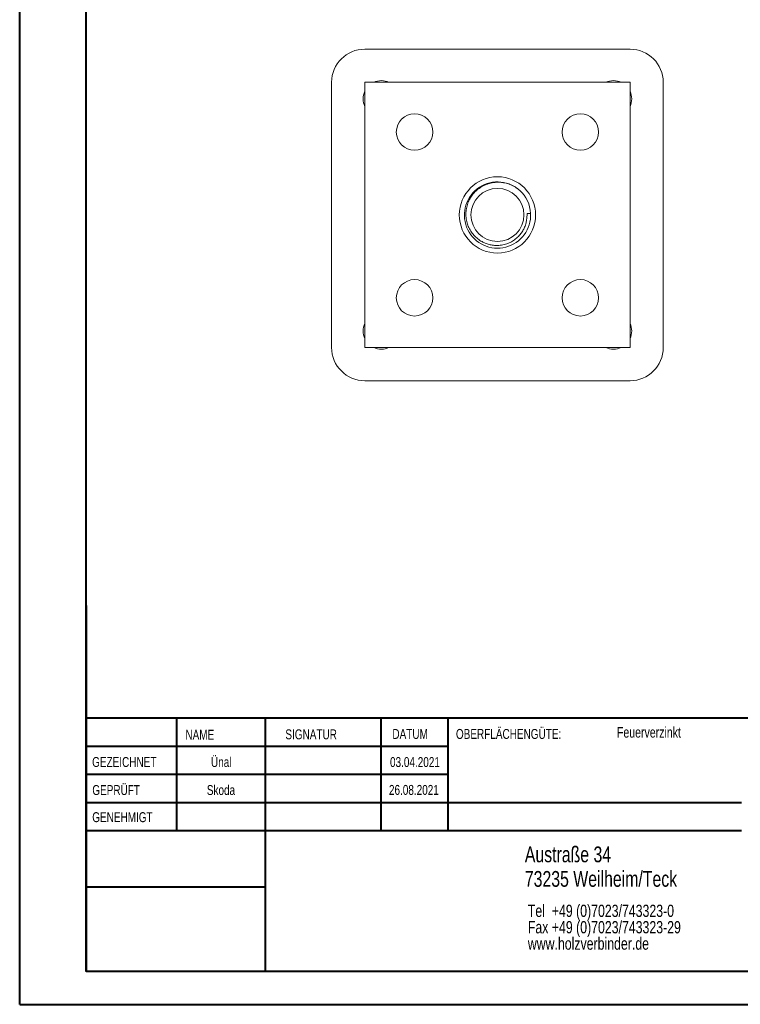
# Model space of a CAD drawing. Header units: millimetres. Extents: x 0 to 210, y 0 to 297.
# Tile 1 of 15: x 0 to 109, y 0 to 149. Entities that reach past the tile are written whole.
import ezdxf

# ---------------------------------------------------------------- set-up
doc = ezdxf.new("R2010")
doc.units = ezdxf.units.MM
doc.layers.add('FORMAT', color=7, linetype='Continuous')
doc.styles.add('SLDTEXTSTYLE0', font='TXT', dxfattribs={"width": 0.75})

# ---------------------------------------------------------------- blocks, each defined once
blk = doc.blocks.new('SW_NOTE_0')
at = {"color": 0, "linetype": 'Continuous', "lineweight": 0, "char_height": 1.8521, "attachment_point": 1, "style": 'SLDTEXTSTYLE0'}
for s, insert in [('Tel  +49 (0)7023/743323-0', (0, 2.39)), ('Fax +49 (0)7023/743323-29', (0, -0.08)), ('www.holzverbinder.de', (0, -2.55))]:
    blk.add_mtext(s, dxfattribs=dict(at, insert=insert))

msp = doc.modelspace()

# ---------------------------------------------------------------- linework, layer by layer
at = {"color": 7, "linetype": 'Continuous', "lineweight": 40}
for p, q in [((0.08, 0.21), (0.08, 297.21)), ((10.08, 5.21), (10.08, 292.21)), ((10.11, 60.37), (10.11, 5.12)), ((205.08, 43.37), (10.11, 43.37)), ((23.71, 43.37), (23.71, 26.37)), ((37.1, 43.37), (37.1, 5.12)), ((54.51, 43.37), (54.51, 26.37)), ((64.71, 26.37), (64.71, 43.37)), ((64.71, 39.1), (10.11, 39.1)), ((64.71, 34.87), (10.11, 34.87)), ((108.91, 30.62), (10.11, 30.62)), ((108.91, 26.37), (10.11, 26.37)), ((37.1, 17.87), (10.11, 17.87)), ((10.11, 13.71), (10.08, 13.71)), ((10.11, 9.46), (10.08, 9.46)), ((10.08, 5.21), (205.08, 5.21)), ((0.08, 0.21), (210.08, 0.21))]:
    msp.add_line(p, q, dxfattribs=at)
at = {"color": 7, "linetype": 'Continuous', "lineweight": 15}
for p, q in [((92.12, 144.27), (52.12, 144.27)), ((47.12, 139.27), (47.12, 99.27)), ((92.12, 139.27), (52.12, 139.27)), ((52.12, 139.27), (52.12, 99.27)), ((92.12, 99.27), (92.12, 139.27)), ((97.12, 99.27), (97.12, 139.27)), ((52.12, 99.27), (92.12, 99.27)), ((52.12, 94.27), (92.12, 94.27))]:
    msp.add_line(p, q, dxfattribs=at)
at = {"color": 7, "linetype": 'Continuous', "lineweight": 0}
for p, q in [((64.71, 39.12), (10.11, 39.12)), ((23.71, 5.21), (23.71, 5.12)), ((54.51, 5.21), (54.51, 5.12))]:
    msp.add_line(p, q, dxfattribs=at)
at = {"color": 7, "linetype": 'Continuous', "lineweight": 15}
for centre, radius in [((59.62, 131.77), 2.75), ((84.62, 131.77), 2.75), ((72.12, 119.27), 5.75), ((59.62, 106.77), 2.75), ((84.62, 106.77), 2.75)]:
    msp.add_circle(centre, radius, dxfattribs=at)
for centre, radius, start, end in [((52.12, 139.27), 5, 90, 180), ((92.12, 139.27), 5, 0, 90), ((54.62, 136.77), 2.75, 65.38, 114.62), ((89.62, 136.77), 2.75, 65.38, 114.62), ((54.62, 136.77), 2.75, 155.38, 204.62), ((89.62, 136.77), 2.75, 335.38, 24.62), ((54.62, 101.77), 2.75, 155.38, 204.62), ((89.62, 101.77), 2.75, 335.38, 24.62), ((52.12, 99.27), 5, 180, 270), ((54.62, 101.77), 2.75, 245.38, 270), ((54.62, 101.77), 2.75, 270, 294.62), ((89.62, 101.77), 2.75, 245.38, 270), ((89.62, 101.77), 2.75, 270, 294.62), ((92.12, 99.27), 5, 270, 0)]:
    msp.add_arc(centre, radius, start, end, dxfattribs=at)
at = {"layer": 'FORMAT', "linetype": 'Continuous', "lineweight": 15}
msp.add_line((76.58, 119.47), (77.12, 119.5), dxfattribs=at)
msp.add_circle((72.12, 119.27), 4, dxfattribs=at)
for centre, radius, start, end in [((72.13, 119.25), 5, 49.8402, 2.7881), ((72.12, 119.27), 5, 2.5537, 47.6654), ((72.12, 119.27), 4.46, 354.7943, 2.5537)]:
    msp.add_arc(centre, radius, start, end, dxfattribs=at)
msp.add_open_spline([(76.56, 118.87), (76.54, 118.65), (76.49, 118.22), (76.3, 117.59), (76.02, 116.99), (75.64, 116.41), (75.15, 115.87), (74.55, 115.4), (73.88, 115.03), (73.13, 114.78), (72.39, 114.66), (71.67, 114.66), (71.02, 114.76), (70.39, 114.95), (69.75, 115.24), (69.13, 115.65), (68.55, 116.19), (68.08, 116.82), (67.71, 117.52), (67.46, 118.28), (67.34, 119.07), (67.36, 119.87), (67.51, 120.66), (67.79, 121.42), (68.19, 122.12), (68.71, 122.75), (69.32, 123.28), (70.03, 123.71), (70.71, 123.98), (71.34, 124.13), (71.93, 124.2), (72.56, 124.2), (73.27, 124.11), (74.02, 123.89), (74.8, 123.52), (75.26, 123.16), (75.49, 122.97)], degree=3, knots=[0, 0, 0, 0, 0.025695, 0.051953, 0.077648, 0.103904, 0.133387, 0.163708, 0.193478, 0.224105, 0.256568, 0.282259, 0.308482, 0.334172, 0.36038, 0.390937, 0.422377, 0.452976, 0.484441, 0.515408, 0.547269, 0.578286, 0.610177, 0.641609, 0.673952, 0.705433, 0.737806, 0.769653, 0.802422, 0.824424, 0.846715, 0.872398, 0.898544, 0.931147, 0.964694, 1, 1, 1, 1], dxfattribs=at)

# ---------------------------------------------------------------- block references
at = {"color": 7, "linetype": 'Continuous', "lineweight": 0}
msp.add_blockref('SW_NOTE_0', (76.7, 12.85), dxfattribs=at)

# ---------------------------------------------------------------- texts
at = {"color": 7, "linetype": 'Continuous', "lineweight": 0, "style": 'SLDTEXTSTYLE0'}
for s, insert, char_height, attachment_point in [('NAME', (25.07, 41.62), 1.5, 1), ('SIGNATUR', (40.14, 41.68), 1.5, 1), ('DATUM', (56.28, 41.74), 1.5, 1), ('OBERFLÄCHENGÜTE:', (65.86, 41.74), 1.5, 1), ('Feuerverzinkt', (90.14, 42.03), 1.5875, 1), ('GEZEICHNET', (11, 37.51), 1.5, 1), ('Ünal', (30.47, 37.5), 1.499, 2), ('03.04.2021', (59.68, 37.5), 1.499, 2), ('GEPRÜFT', (11.03, 33.28), 1.5, 1), ('Skoda', (30.43, 33.28), 1.499, 2), ('26.08.2021', (59.52, 33.3), 1.499, 2), ('GENEHMIGT', (11.02, 29.19), 1.5, 1), ('Austraße 34', (76.25, 24.02), 2.3813, 1), ('73235 Weilheim/Teck', (76.25, 20.32), 2.3813, 1)]:
    msp.add_mtext(s, dxfattribs=dict(at, insert=insert, char_height=char_height, attachment_point=attachment_point))

doc.saveas('drawing.dxf')
